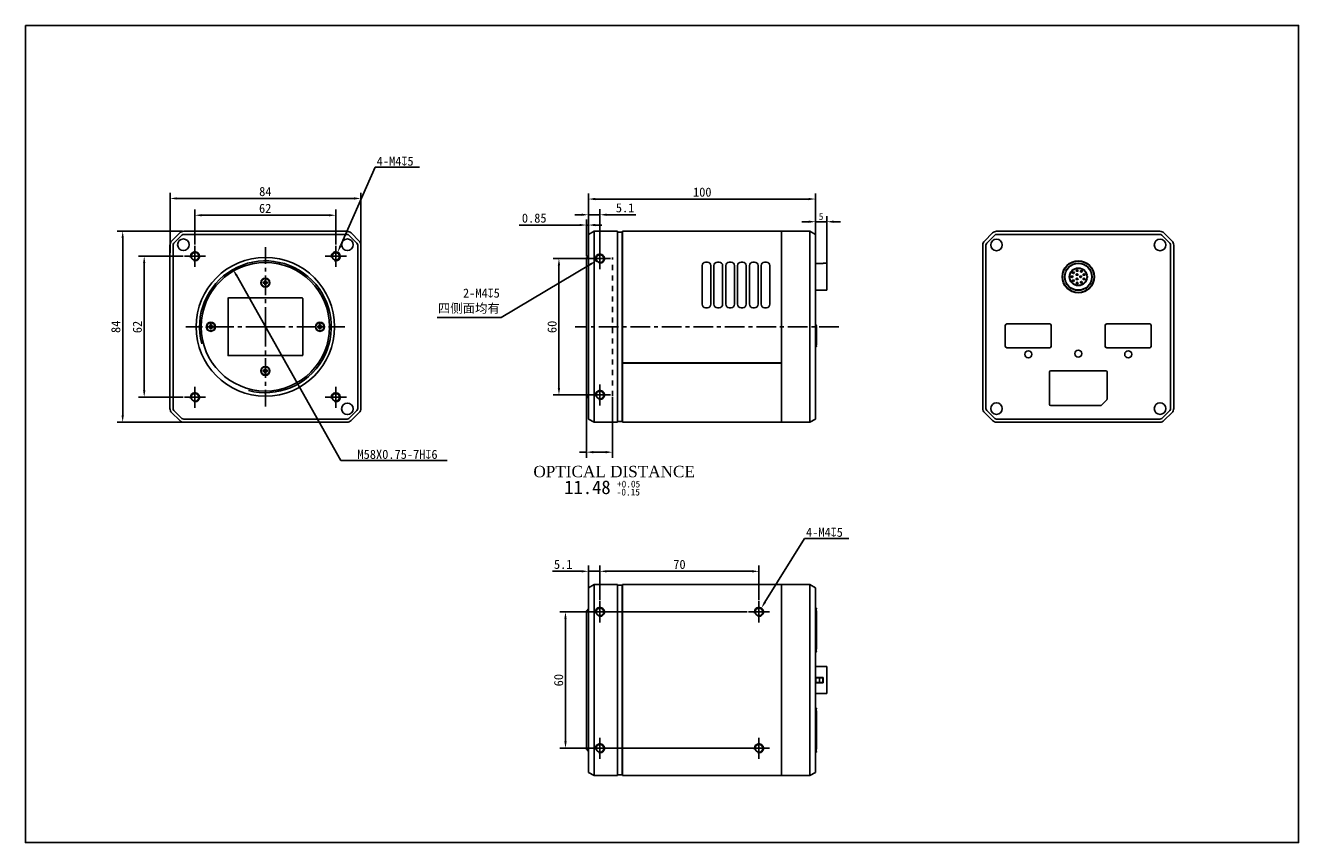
# Model space of a CAD drawing. Header units: millimetres. Extents: x 511 to 1071, y -43 to 317.
import ezdxf

# ---------------------------------------------------------------- set-up
doc = ezdxf.new("R2010")
doc.units = ezdxf.units.MM
doc.header["$LTSCALE"] = 23.1
doc.header["$PDMODE"] = 3
doc.header["$PDSIZE"] = 8
doc.linetypes.add('CENTER', pattern=[0.6, 0.375, -0.075, 0.075, -0.075])
doc.linetypes.add('HIDDEN', pattern=[0.2, 0.1, -0.1])
doc.layers.get('0').update_dxf_attribs({"linetype": 'CONTINUOUS'})
doc.layers.get('Defpoints').update_dxf_attribs({"linetype": 'CONTINUOUS'})
for name, color, linetype in [('00_COMPONENTS', 7, 'CONTINUOUS'), ('03_ALL_AXES', 7, 'CONTINUOUS'), ('51__DRAFT_DIMS', 7, 'CONTINUOUS'), ('_82869', 7, 'CONTINUOUS'), ('HR10A-10R-12PBCONTINUOUS_LINE', 7, 'CONTINUOUS')]:
    doc.layers.add(name, color=color, linetype=linetype)
doc.styles.get("Standard").update_dxf_attribs({"font": 'simfang.ttf'})
doc.dimstyles.new('DIMSTYLE_1', dxfattribs={"dimtxt": 4, "dimasz": 3, "dimexe": 2.5, "dimexo": 0.5, "dimgap": 1, "dimtad": 1, "dimdsep": 46, "dimtxsty": 'STANDARD', "dimblk": '_FILLED', "dimblk1": '_FILLED', "dimblk2": '_FILLED', "dimcen": 0.09, "dimclrt": 3, "dimazin": 2, "dimtp": 0.3, "dimtm": 0.3, "dimtfac": 1, "dimtofl": 0, "dimtmove": 0, "dimatfit": 3, "dimldrblk": '_FILLED', "dimfxl": 1, "dimtolj": 1, "dimarcsym": 0})
doc.dimstyles.new('DIMSTYLE_2', dxfattribs={"dimtxt": 4, "dimasz": 3, "dimexe": 2.5, "dimexo": 0.5, "dimtad": 1, "dimdsep": 46, "dimtxsty": 'STANDARD', "dimblk": '_FILLED', "dimblk1": '_FILLED', "dimblk2": '_FILLED', "dimcen": 0.09, "dimclrt": 3, "dimazin": 2, "dimtp": 0.3, "dimtm": 0.3, "dimtfac": 1, "dimtofl": 0, "dimtmove": 0, "dimatfit": 1, "dimldrblk": '_FILLED', "dimfxl": 1, "dimtolj": 1, "dimarcsym": 0})
doc.dimstyles.new('DIMSTYLE_3', dxfattribs={"dimtxt": 4, "dimasz": 3, "dimexe": 2.5, "dimexo": 0.5, "dimtad": 1, "dimdsep": 46, "dimtxsty": 'STANDARD', "dimblk": '_FILLED', "dimblk1": '_FILLED', "dimblk2": '_FILLED', "dimcen": 0.09, "dimclrt": 3, "dimazin": 2, "dimtp": 0.1, "dimtm": 0.1, "dimtfac": 1, "dimtofl": 0, "dimtmove": 0, "dimatfit": 1, "dimldrblk": '_FILLED', "dimfxl": 1, "dimtolj": 1, "dimarcsym": 0})
doc.dimstyles.new('DIMSTYLE_4', dxfattribs={"dimtxt": 4, "dimasz": 3, "dimexe": 2.5, "dimexo": 0.5, "dimgap": 1, "dimtad": 1, "dimdsep": 46, "dimtxsty": 'STANDARD', "dimblk": '_FILLED', "dimblk1": '_FILLED', "dimblk2": '_FILLED', "dimcen": 0.09, "dimclrt": 3, "dimazin": 2, "dimtp": 0.1, "dimtm": 0.1, "dimtfac": 1, "dimtofl": 0, "dimtmove": 0, "dimatfit": 3, "dimldrblk": '_FILLED', "dimfxl": 1, "dimtolj": 1, "dimarcsym": 0})
doc.dimstyles.new('DIMSTYLE_5', dxfattribs={"dimtxt": 3, "dimasz": 3, "dimexe": 2.5, "dimexo": 0.5, "dimgap": 0.75, "dimtad": 1, "dimdsep": 46, "dimtxsty": 'STANDARD', "dimblk": '_FILLED', "dimblk1": '_FILLED', "dimblk2": '_FILLED', "dimcen": 0.09, "dimclrt": 3, "dimazin": 2, "dimtp": 0.1, "dimtm": 0.1, "dimtfac": 1, "dimtofl": 0, "dimtmove": 0, "dimatfit": 3, "dimldrblk": '_FILLED', "dimfxl": 1, "dimtolj": 1, "dimarcsym": 0})

# ---------------------------------------------------------------- blocks, each defined once
blk = doc.blocks.new('_FILLED')
at = {"color": 0, "linetype": 'ByBlock'}
blk.add_solid([(0, 0), (-1, 0.17), (-1, -0.17)], dxfattribs=at)
blk = doc.blocks.new('*D1')
at = {"layer": '51__DRAFT_DIMS', "color": 0, "lineweight": -2}
for p, q in [((574.64, 216.93), (574.64, 243.34)), ((658.64, 220.84), (658.64, 243.34))]:
    blk.add_line(p, q, dxfattribs=at)
at = {"layer": '51__DRAFT_DIMS', "color": 8, "lineweight": -2}
blk.add_line((655.64, 240.84), (577.64, 240.84), dxfattribs=at)
at = {"layer": 'Defpoints', "color": 0}
for p in [(574.64, 240.84), (658.64, 220.34), (574.64, 216.43)]:
    blk.add_point(p, dxfattribs=at)
at = {"layer": '51__DRAFT_DIMS', "color": 8, "linetype": 'ByBlock', "lineweight": -2, "xscale": 3, "yscale": 3, "zscale": 3, "rotation": 180}
blk.add_blockref('_FILLED', (574.64, 240.84), dxfattribs=at)
at = {"layer": '51__DRAFT_DIMS', "color": 8, "linetype": 'ByBlock', "lineweight": -2, "xscale": 3, "yscale": 3, "zscale": 3}
blk.add_blockref('_FILLED', (658.64, 240.84), dxfattribs=at)
at = {"layer": '51__DRAFT_DIMS', "color": 0, "insert": (616.62, 245.89), "char_height": 4, "attachment_point": 2}
blk.add_mtext('\\A1;84', dxfattribs=at)
blk = doc.blocks.new('*D2')
at = {"layer": '51__DRAFT_DIMS', "color": 0, "lineweight": -2}
for p, q in [((580.17, 226.38), (551.31, 226.38)), ((584.09, 142.38), (551.31, 142.38))]:
    blk.add_line(p, q, dxfattribs=at)
at = {"layer": '51__DRAFT_DIMS', "color": 8, "lineweight": -2}
blk.add_line((553.81, 223.38), (553.81, 145.38), dxfattribs=at)
at = {"layer": 'Defpoints', "color": 0}
for p in [(580.67, 226.38), (553.81, 142.38), (584.59, 142.38)]:
    blk.add_point(p, dxfattribs=at)
at = {"layer": '51__DRAFT_DIMS', "color": 8, "linetype": 'ByBlock', "lineweight": -2, "xscale": 3, "yscale": 3, "zscale": 3}
for p, rotation in [((553.81, 226.38), 90), ((553.81, 142.38), 270)]:
    blk.add_blockref('_FILLED', p, dxfattribs=dict(at, rotation=rotation))
at = {"layer": '51__DRAFT_DIMS', "color": 0, "insert": (548.77, 184.36), "char_height": 4, "attachment_point": 2, "rotation": 90}
blk.add_mtext('\\A1;84', dxfattribs=at)
blk = doc.blocks.new('*D3')
at = {"layer": '51__DRAFT_DIMS', "color": 0, "lineweight": -2}
for p, q in [((585.64, 220.53), (585.64, 235.95)), ((647.64, 220.53), (647.64, 235.95)), ((588.64, 233.45), (644.64, 233.45))]:
    blk.add_line(p, q, dxfattribs=at)
at = {"layer": 'Defpoints', "color": 0}
for p in [(647.64, 233.45), (585.64, 220.03), (647.64, 220.03)]:
    blk.add_point(p, dxfattribs=at)
at = {"layer": '51__DRAFT_DIMS', "color": 0, "linetype": 'ByBlock', "lineweight": -2, "xscale": 3, "yscale": 3, "zscale": 3, "rotation": 180}
blk.add_blockref('_FILLED', (585.64, 233.45), dxfattribs=at)
at = {"layer": '51__DRAFT_DIMS', "color": 0, "linetype": 'ByBlock', "lineweight": -2, "xscale": 3, "yscale": 3, "zscale": 3}
blk.add_blockref('_FILLED', (647.64, 233.45), dxfattribs=at)
at = {"layer": '51__DRAFT_DIMS', "color": 0, "insert": (616.55, 238.5), "char_height": 4, "attachment_point": 2}
blk.add_mtext('\\A1;\\A1;{\\C256;62}', dxfattribs=at)
blk = doc.blocks.new('*D4')
at = {"layer": '51__DRAFT_DIMS', "color": 0, "lineweight": -2}
for p, q in [((580.49, 215.38), (560.78, 215.38)), ((580.49, 153.38), (560.78, 153.38))]:
    blk.add_line(p, q, dxfattribs=at)
at = {"layer": '51__DRAFT_DIMS', "color": 8, "lineweight": -2}
blk.add_line((563.28, 212.38), (563.28, 156.38), dxfattribs=at)
at = {"layer": 'Defpoints', "color": 0}
for p in [(580.99, 215.38), (563.28, 153.38), (580.99, 153.38)]:
    blk.add_point(p, dxfattribs=at)
at = {"layer": '51__DRAFT_DIMS', "color": 8, "linetype": 'ByBlock', "lineweight": -2, "xscale": 3, "yscale": 3, "zscale": 3}
for p, rotation in [((563.28, 215.38), 90), ((563.28, 153.38), 270)]:
    blk.add_blockref('_FILLED', p, dxfattribs=dict(at, rotation=rotation))
at = {"layer": '51__DRAFT_DIMS', "color": 0, "insert": (558.24, 184.29), "char_height": 4, "attachment_point": 2, "rotation": 90}
blk.add_mtext('\\A1;62', dxfattribs=at)
blk = doc.blocks.new('*D5')
at = {"layer": '51__DRAFT_DIMS', "color": 8, "lineweight": -2}
for p in [(603.86, 207.02), (696.73, 125.56)]:
    blk.add_line(p, (649.8, 125.56), dxfattribs=at)
at = {"layer": 'Defpoints', "color": 0}
for p in [(602.39, 209.64), (630.88, 159.11)]:
    blk.add_point(p, dxfattribs=at)
at = {"layer": '51__DRAFT_DIMS', "color": 8, "linetype": 'ByBlock', "lineweight": -2, "xscale": 3, "yscale": 3, "zscale": 3, "rotation": 119.419857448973}
blk.add_blockref('_FILLED', (602.39, 209.64), dxfattribs=at)
at = {"layer": '51__DRAFT_DIMS', "color": 0, "insert": (657.17, 130.27), "char_height": 4, "attachment_point": 1}
blk.add_mtext('\\A1;{M58X0.75-7H{\\fgdt;x}6}', dxfattribs=at)
blk = doc.blocks.new('*D6')
at = {"layer": '51__DRAFT_DIMS', "color": 8, "lineweight": -2}
for p in [(649.66, 219.94), (684.5, 254.54)]:
    blk.add_line(p, (665.02, 254.54), dxfattribs=at)
at = {"layer": '51__DRAFT_DIMS', "color": 0}
for p, q in [((647.55, 215.38), (647.73, 215.38)), ((647.64, 215.29), (647.64, 215.47))]:
    blk.add_line(p, q, dxfattribs=at)
at = {"layer": 'Defpoints', "color": 0}
for p in [(646.82, 213.55), (648.45, 217.2)]:
    blk.add_point(p, dxfattribs=at)
at = {"layer": '51__DRAFT_DIMS', "color": 8, "linetype": 'ByBlock', "lineweight": -2, "xscale": 3, "yscale": 3, "zscale": 3, "rotation": 246.0606219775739}
blk.add_blockref('_FILLED', (648.45, 217.2), dxfattribs=at)
at = {"layer": '51__DRAFT_DIMS', "color": 0, "insert": (665.65, 259.25), "char_height": 4, "attachment_point": 1}
blk.add_mtext('\\A1;{4-M4{\\fgdt;x}5}', dxfattribs=at)
blk = doc.blocks.new('*D7')
at = {"layer": '51__DRAFT_DIMS', "color": 0, "lineweight": -2}
for p, q in [((757.98, 215.38), (757.98, 231.64)), ((758.83, 220.84), (758.83, 231.64))]:
    blk.add_line(p, q, dxfattribs=at)
at = {"layer": '51__DRAFT_DIMS', "color": 8, "lineweight": -2}
for p, q in [((754.98, 229.14), (728.37, 229.14)), ((761.83, 229.14), (764.83, 229.14))]:
    blk.add_line(p, q, dxfattribs=at)
at = {"layer": 'Defpoints', "color": 0}
for p in [(758.83, 229.14), (758.83, 220.34), (757.98, 214.88)]:
    blk.add_point(p, dxfattribs=at)
at = {"layer": '51__DRAFT_DIMS', "color": 8, "linetype": 'ByBlock', "lineweight": -2, "xscale": 3, "yscale": 3, "zscale": 3}
blk.add_blockref('_FILLED', (757.98, 229.14), dxfattribs=at)
at = {"layer": '51__DRAFT_DIMS', "color": 8, "linetype": 'ByBlock', "lineweight": -2, "xscale": 3, "yscale": 3, "zscale": 3, "rotation": 180}
blk.add_blockref('_FILLED', (758.83, 229.14), dxfattribs=at)
at = {"layer": '51__DRAFT_DIMS', "color": 0, "insert": (740.43, 234.2), "char_height": 4, "attachment_point": 3}
blk.add_mtext('\\A1;0.85', dxfattribs=at)
blk = doc.blocks.new('*D8')
at = {"layer": '51__DRAFT_DIMS', "color": 0, "lineweight": -2}
for p, q in [((758.83, 218.03), (758.83, 236.16)), ((763.93, 214.88), (763.93, 236.16))]:
    blk.add_line(p, q, dxfattribs=at)
at = {"layer": '51__DRAFT_DIMS', "color": 8, "lineweight": -2}
for p, q in [((755.83, 233.66), (752.83, 233.66)), ((766.93, 233.66), (779.77, 233.66))]:
    blk.add_line(p, q, dxfattribs=at)
at = {"layer": 'Defpoints', "color": 0}
for p in [(763.93, 233.66), (758.83, 217.53), (763.93, 214.38)]:
    blk.add_point(p, dxfattribs=at)
at = {"layer": '51__DRAFT_DIMS', "color": 8, "linetype": 'ByBlock', "lineweight": -2, "xscale": 3, "yscale": 3, "zscale": 3}
blk.add_blockref('_FILLED', (758.83, 233.66), dxfattribs=at)
at = {"layer": '51__DRAFT_DIMS', "color": 8, "linetype": 'ByBlock', "lineweight": -2, "xscale": 3, "yscale": 3, "zscale": 3, "rotation": 180}
blk.add_blockref('_FILLED', (763.93, 233.66), dxfattribs=at)
at = {"layer": '51__DRAFT_DIMS', "color": 0, "insert": (770.93, 238.73), "char_height": 4, "attachment_point": 1}
blk.add_mtext('\\A1;5.1', dxfattribs=at)
blk = doc.blocks.new('*D9')
at = {"layer": '51__DRAFT_DIMS', "color": 0, "lineweight": -2}
for p, q in [((763.43, 214.38), (743.38, 214.38)), ((763.43, 154.38), (743.38, 154.38))]:
    blk.add_line(p, q, dxfattribs=at)
at = {"layer": '51__DRAFT_DIMS', "color": 8, "lineweight": -2}
blk.add_line((745.88, 211.38), (745.88, 157.38), dxfattribs=at)
at = {"layer": 'Defpoints', "color": 0}
for p in [(763.93, 214.38), (745.88, 154.38), (763.93, 154.38)]:
    blk.add_point(p, dxfattribs=at)
at = {"layer": '51__DRAFT_DIMS', "color": 8, "linetype": 'ByBlock', "lineweight": -2, "xscale": 3, "yscale": 3, "zscale": 3}
for p, rotation in [((745.88, 214.38), 90), ((745.88, 154.38), 270)]:
    blk.add_blockref('_FILLED', p, dxfattribs=dict(at, rotation=rotation))
at = {"layer": '51__DRAFT_DIMS', "color": 0, "insert": (740.83, 184.33), "char_height": 4, "attachment_point": 2, "rotation": 90}
blk.add_mtext('\\A1;60', dxfattribs=at)
blk = doc.blocks.new('*D10')
at = {"layer": '51__DRAFT_DIMS', "color": 0}
for p, q in [((763.84, 214.38), (764.02, 214.38)), ((763.93, 214.29), (763.93, 214.47))]:
    blk.add_line(p, q, dxfattribs=at)
at = {"layer": '51__DRAFT_DIMS', "color": 8, "lineweight": -2}
for p in [(759.64, 211.81), (692.27, 188.42)]:
    blk.add_line(p, (720.48, 188.42), dxfattribs=at)
at = {"layer": 'Defpoints', "color": 0}
for p in [(762.21, 213.35), (765.65, 215.4)]:
    blk.add_point(p, dxfattribs=at)
at = {"layer": '51__DRAFT_DIMS', "color": 8, "linetype": 'ByBlock', "lineweight": -2, "xscale": 3, "yscale": 3, "zscale": 3, "rotation": 30.85071544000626}
blk.add_blockref('_FILLED', (762.21, 213.35), dxfattribs=at)
at = {"layer": '51__DRAFT_DIMS', "color": 0, "insert": (719.86, 201.2), "char_height": 4, "attachment_point": 3}
blk.add_mtext('\\A1;{2-M4{\\fgdt;x}5\\P四侧面均有}', dxfattribs=at)
blk = doc.blocks.new('*D11')
at = {"layer": '51__DRAFT_DIMS', "color": 0, "lineweight": -2}
for p, q in [((758.83, 223.53), (758.83, 243.08)), ((858.83, 223.43), (858.83, 243.08))]:
    blk.add_line(p, q, dxfattribs=at)
at = {"layer": '51__DRAFT_DIMS', "color": 8, "lineweight": -2}
blk.add_line((761.83, 240.58), (855.83, 240.58), dxfattribs=at)
at = {"layer": 'Defpoints', "color": 0}
for p in [(858.83, 240.58), (758.83, 223.03), (858.83, 222.93)]:
    blk.add_point(p, dxfattribs=at)
at = {"layer": '51__DRAFT_DIMS', "color": 8, "linetype": 'ByBlock', "lineweight": -2, "xscale": 3, "yscale": 3, "zscale": 3, "rotation": 180}
blk.add_blockref('_FILLED', (758.83, 240.58), dxfattribs=at)
at = {"layer": '51__DRAFT_DIMS', "color": 8, "linetype": 'ByBlock', "lineweight": -2, "xscale": 3, "yscale": 3, "zscale": 3}
blk.add_blockref('_FILLED', (858.83, 240.58), dxfattribs=at)
at = {"layer": '51__DRAFT_DIMS', "color": 0, "insert": (808.98, 245.63), "char_height": 4, "attachment_point": 2}
blk.add_mtext('\\A1;100', dxfattribs=at)
blk = doc.blocks.new('*D12')
at = {"layer": '51__DRAFT_DIMS', "color": 8, "lineweight": -2}
for p, q in [((855.83, 230.6), (852.83, 230.6)), ((866.83, 230.6), (869.83, 230.6))]:
    blk.add_line(p, q, dxfattribs=at)
at = {"layer": '51__DRAFT_DIMS', "color": 0, "lineweight": -2}
for p, q in [((858.83, 220.84), (858.83, 233.1)), ((863.83, 206.88), (863.83, 233.1))]:
    blk.add_line(p, q, dxfattribs=at)
at = {"layer": 'Defpoints', "color": 0}
for p in [(863.83, 230.6), (858.83, 220.34), (863.83, 206.38)]:
    blk.add_point(p, dxfattribs=at)
at = {"layer": '51__DRAFT_DIMS', "color": 8, "linetype": 'ByBlock', "lineweight": -2, "xscale": 3, "yscale": 3, "zscale": 3}
blk.add_blockref('_FILLED', (858.83, 230.6), dxfattribs=at)
at = {"layer": '51__DRAFT_DIMS', "color": 8, "linetype": 'ByBlock', "lineweight": -2, "xscale": 3, "yscale": 3, "zscale": 3, "rotation": 180}
blk.add_blockref('_FILLED', (863.83, 230.6), dxfattribs=at)
at = {"layer": '51__DRAFT_DIMS', "color": 0, "insert": (861.3, 234.39), "char_height": 3, "attachment_point": 2}
blk.add_mtext('\\A1;5', dxfattribs=at)
blk = doc.blocks.new('*D13')
at = {"layer": '51__DRAFT_DIMS', "color": 0, "lineweight": -2}
for p, q in [((758.83, 67.85), (758.83, 79.3)), ((763.93, 64.1), (763.93, 79.3))]:
    blk.add_line(p, q, dxfattribs=at)
at = {"layer": '51__DRAFT_DIMS', "color": 8, "lineweight": -2}
for p, q in [((755.83, 76.8), (742.99, 76.8)), ((766.93, 76.8), (769.93, 76.8))]:
    blk.add_line(p, q, dxfattribs=at)
at = {"layer": 'Defpoints', "color": 0}
for p in [(758.83, 76.8), (758.83, 67.35), (763.93, 63.6)]:
    blk.add_point(p, dxfattribs=at)
at = {"layer": '51__DRAFT_DIMS', "color": 8, "linetype": 'ByBlock', "lineweight": -2, "xscale": 3, "yscale": 3, "zscale": 3}
blk.add_blockref('_FILLED', (758.83, 76.8), dxfattribs=at)
at = {"layer": '51__DRAFT_DIMS', "color": 8, "linetype": 'ByBlock', "lineweight": -2, "xscale": 3, "yscale": 3, "zscale": 3, "rotation": 180}
blk.add_blockref('_FILLED', (763.93, 76.8), dxfattribs=at)
at = {"layer": '51__DRAFT_DIMS', "color": 0, "insert": (751.83, 81.87), "char_height": 4, "attachment_point": 3}
blk.add_mtext('\\A1;5.1', dxfattribs=at)
blk = doc.blocks.new('*D14')
at = {"layer": '51__DRAFT_DIMS', "color": 8, "lineweight": -2}
for p, q in [((828.78, 58.95), (746.26, 58.95)), ((748.76, 55.95), (748.76, 1.95)), ((833.43, -1.05), (746.26, -1.05))]:
    blk.add_line(p, q, dxfattribs=at)
at = {"layer": 'Defpoints', "color": 0}
for p in [(829.28, 58.95), (748.76, -1.05), (833.93, -1.05)]:
    blk.add_point(p, dxfattribs=at)
at = {"layer": '51__DRAFT_DIMS', "color": 8, "linetype": 'ByBlock', "lineweight": -2, "xscale": 3, "yscale": 3, "zscale": 3}
for p, rotation in [((748.76, 58.95), 90), ((748.76, -1.05), 270)]:
    blk.add_blockref('_FILLED', p, dxfattribs=dict(at, rotation=rotation))
at = {"layer": '51__DRAFT_DIMS', "color": 0, "insert": (743.71, 28.91), "char_height": 4, "attachment_point": 2, "rotation": 90}
blk.add_mtext('\\A1;60', dxfattribs=at)
blk = doc.blocks.new('*D15')
at = {"layer": '51__DRAFT_DIMS', "color": 0, "lineweight": -2}
for p, q in [((763.93, 64.1), (763.93, 79.3)), ((833.93, 64.1), (833.93, 79.3))]:
    blk.add_line(p, q, dxfattribs=at)
at = {"layer": '51__DRAFT_DIMS', "color": 8, "lineweight": -2}
blk.add_line((766.93, 76.8), (830.93, 76.8), dxfattribs=at)
at = {"layer": 'Defpoints', "color": 0}
for p in [(833.93, 76.8), (763.93, 63.6), (833.93, 63.6)]:
    blk.add_point(p, dxfattribs=at)
at = {"layer": '51__DRAFT_DIMS', "color": 8, "linetype": 'ByBlock', "lineweight": -2, "xscale": 3, "yscale": 3, "zscale": 3, "rotation": 180}
blk.add_blockref('_FILLED', (763.93, 76.8), dxfattribs=at)
at = {"layer": '51__DRAFT_DIMS', "color": 8, "linetype": 'ByBlock', "lineweight": -2, "xscale": 3, "yscale": 3, "zscale": 3}
blk.add_blockref('_FILLED', (833.93, 76.8), dxfattribs=at)
at = {"layer": '51__DRAFT_DIMS', "color": 0, "insert": (798.93, 81.85), "char_height": 4, "attachment_point": 2}
blk.add_mtext('\\A1;70', dxfattribs=at)
blk = doc.blocks.new('*D16')
at = {"layer": '51__DRAFT_DIMS', "color": 8, "lineweight": -2}
for p in [(836.57, 63.2), (873.5, 91.27)]:
    blk.add_line(p, (854.03, 91.27), dxfattribs=at)
at = {"layer": '51__DRAFT_DIMS', "color": 0}
for p, q in [((833.84, 58.95), (834.02, 58.95)), ((833.93, 58.86), (833.93, 59.04))]:
    blk.add_line(p, q, dxfattribs=at)
at = {"layer": 'Defpoints', "color": 0}
for p in [(832.87, 57.25), (834.99, 60.65)]:
    blk.add_point(p, dxfattribs=at)
at = {"layer": '51__DRAFT_DIMS', "color": 8, "linetype": 'ByBlock', "lineweight": -2, "xscale": 3, "yscale": 3, "zscale": 3, "rotation": 238.131847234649}
blk.add_blockref('_FILLED', (834.99, 60.65), dxfattribs=at)
at = {"layer": '51__DRAFT_DIMS', "color": 0, "insert": (854.65, 95.98), "char_height": 4, "attachment_point": 1}
blk.add_mtext('\\A1;{4-M4{\\fgdt;x}5}', dxfattribs=at)

msp = doc.modelspace()

# ---------------------------------------------------------------- linework, layer by layer
at = {"color": 8}
for p, q in [((758.83, 233.657), (763.93, 233.657)), ((858.83, 230.604), (863.83, 230.604)), ((757.98, 229.136), (758.83, 229.136)), ((757.98, 156.225), (757.98, 126.714)), ((769.46, 153.375), (769.46, 126.714)), ((757.98, 129.214), (754.98, 129.214)), ((766.46, 129.214), (760.98, 129.214)), ((758.83, 76.803), (763.93, 76.803))]:
    msp.add_line(p, q, dxfattribs=at)
msp.add_lwpolyline([(511.004, 316.934), (1071.496, 316.934), (1071.496, -42.512), (511.004, -42.512)], close=True)
at = {"layer": '00_COMPONENTS', "color": 7}
for p, q in [((578.903, 225.643), (575.368, 222.107)), ((579.858, 224.688), (576.322, 221.153)), ((652.6, 226.375), (580.671, 226.375)), ((652.6, 225.025), (580.671, 225.025)), ((656.948, 221.153), (653.413, 224.688)), ((657.903, 222.107), (654.368, 225.643)), ((758.83, 225.025), (761.33, 226.375)), ((758.83, 143.725), (758.83, 225.025)), ((761.33, 142.375), (761.33, 226.375)), ((761.33, 226.375), (771.63, 226.375)), ((771.63, 226.375), (771.63, 142.375)), ((773.73, 226.075), (771.63, 226.075)), ((773.73, 142.675), (773.73, 226.075)), ((773.83, 168.525), (773.83, 226.375)), ((773.83, 226.375), (843.83, 226.375)), ((843.83, 226.375), (843.83, 168.525)), ((843.93, 142.375), (843.93, 226.375)), ((843.93, 226.375), (856.33, 226.375)), ((856.33, 226.375), (856.33, 142.375)), ((858.83, 225.025), (856.33, 226.375)), ((858.83, 225.025), (858.83, 143.725)), ((936.788, 225.643), (933.253, 222.107)), ((937.743, 224.688), (934.207, 221.153)), ((1010.485, 226.375), (938.556, 226.375)), ((1010.485, 225.025), (938.556, 225.025)), ((1014.834, 221.153), (1011.298, 224.688)), ((1015.788, 222.107), (1012.253, 225.643)), ((574.635, 220.34), (574.635, 148.411)), ((575.985, 220.34), (575.985, 148.411)), ((657.285, 148.411), (657.285, 220.34)), ((658.635, 148.411), (658.635, 220.34)), ((773.83, 223.975), (773.73, 223.975)), ((843.93, 222.425), (843.83, 222.425)), ((932.521, 220.34), (932.521, 148.411)), ((933.871, 220.34), (933.871, 148.411)), ((1015.171, 148.411), (1015.171, 220.34)), ((1016.521, 148.411), (1016.521, 220.34)), ((757.98, 153.875), (757.98, 214.875)), ((808.94, 194.275), (808.94, 211.275)), ((810.44, 212.775), (811.24, 212.775)), ((812.74, 211.275), (812.74, 194.275)), ((814.138, 194.275), (814.138, 211.275)), ((815.638, 212.775), (816.438, 212.775)), ((817.938, 211.275), (817.938, 194.275)), ((819.336, 194.275), (819.336, 211.275)), ((820.836, 212.775), (821.636, 212.775)), ((823.136, 211.275), (823.136, 194.275)), ((824.534, 194.275), (824.534, 211.275)), ((826.034, 212.775), (826.834, 212.775)), ((828.334, 211.275), (828.334, 194.275)), ((829.732, 194.275), (829.732, 211.275)), ((831.232, 212.775), (832.032, 212.775)), ((833.532, 211.275), (833.532, 194.275)), ((834.93, 194.275), (834.93, 211.275)), ((836.43, 212.775), (837.23, 212.775)), ((838.73, 211.275), (838.73, 194.275)), ((859.03, 212.325), (858.83, 212.325)), ((859.03, 212.325), (859.03, 212.213)), ((862.23, 212.213), (859.03, 212.213)), ((863.83, 212.325), (862.23, 212.325)), ((862.23, 212.213), (862.23, 212.325)), ((863.83, 212.325), (863.83, 200.425)), ((615.685, 204.025), (615.685, 203.525)), ((615.685, 204.025), (616.085, 204.025)), ((615.685, 203.525), (616.085, 203.525)), ((616.297, 203.437), (616.973, 204.113)), ((616.297, 204.113), (616.973, 203.437)), ((616.385, 204.325), (616.385, 204.725)), ((616.385, 204.725), (616.885, 204.725)), ((616.385, 204.025), (616.385, 203.525)), ((616.385, 204.025), (616.885, 204.025)), ((616.385, 203.775), (616.885, 203.775)), ((616.385, 203.525), (616.885, 203.525)), ((616.385, 202.825), (616.385, 203.225)), ((616.385, 202.825), (616.885, 202.825)), ((616.635, 203.525), (616.635, 204.025)), ((616.885, 204.325), (616.885, 204.725)), ((616.885, 204.025), (616.885, 203.525)), ((616.885, 202.825), (616.885, 203.225)), ((617.185, 204.025), (617.585, 204.025)), ((617.185, 203.525), (617.585, 203.525)), ((617.585, 204.025), (617.585, 203.525)), ((833.532, 206.025), (833.517, 206.025)), ((838.73, 206.025), (838.715, 206.025)), ((600.185, 171.878), (600.185, 196.878)), ((600.385, 197.078), (632.885, 197.078)), ((633.085, 196.878), (633.085, 171.878)), ((859.03, 200.425), (858.83, 200.425)), ((859.03, 200.537), (862.23, 200.537)), ((859.03, 200.537), (859.03, 200.425)), ((862.23, 200.425), (862.23, 200.537)), ((863.83, 200.425), (862.23, 200.425)), ((811.24, 192.775), (810.44, 192.775)), ((816.438, 192.775), (815.638, 192.775)), ((821.636, 192.775), (820.836, 192.775)), ((826.834, 192.775), (826.034, 192.775)), ((832.032, 192.775), (831.232, 192.775)), ((837.23, 192.775), (836.43, 192.775)), ((592.385, 184.925), (592.385, 185.325)), ((592.385, 185.325), (592.885, 185.325)), ((592.885, 184.925), (592.885, 185.325)), ((640.385, 185.325), (640.885, 185.325)), ((640.385, 184.925), (640.385, 185.325)), ((640.885, 184.925), (640.885, 185.325)), ((942.386, 175.815), (942.386, 184.985)), ((943.036, 185.635), (962.006, 185.635)), ((962.656, 184.985), (962.656, 175.815)), ((986.386, 175.815), (986.386, 184.985)), ((987.036, 185.635), (1006.006, 185.635)), ((1006.656, 184.985), (1006.656, 175.815)), ((591.685, 184.625), (591.685, 184.125)), ((591.685, 184.625), (592.085, 184.625)), ((591.685, 184.125), (592.085, 184.125)), ((592.297, 184.037), (592.973, 184.713)), ((592.297, 184.713), (592.973, 184.037)), ((592.385, 184.625), (592.385, 184.125)), ((592.385, 184.625), (592.885, 184.625)), ((592.385, 184.375), (592.885, 184.375)), ((592.385, 184.125), (592.885, 184.125)), ((592.385, 183.425), (592.385, 183.825)), ((592.385, 183.425), (592.885, 183.425)), ((592.635, 184.125), (592.635, 184.625)), ((592.885, 184.625), (592.885, 184.125)), ((592.885, 183.425), (592.885, 183.825)), ((593.185, 184.625), (593.585, 184.625)), ((593.185, 184.125), (593.585, 184.125)), ((593.585, 184.625), (593.585, 184.125)), ((639.685, 184.625), (640.085, 184.625)), ((639.685, 184.625), (639.685, 184.125)), ((639.685, 184.125), (640.085, 184.125)), ((640.297, 184.037), (640.973, 184.713)), ((640.297, 184.713), (640.973, 184.037)), ((640.385, 184.625), (640.885, 184.625)), ((640.385, 184.625), (640.385, 184.125)), ((640.385, 184.375), (640.885, 184.375)), ((640.385, 184.125), (640.885, 184.125)), ((640.385, 183.425), (640.385, 183.825)), ((640.385, 183.425), (640.885, 183.425)), ((640.635, 184.125), (640.635, 184.625)), ((640.885, 184.625), (640.885, 184.125)), ((640.885, 183.425), (640.885, 183.825)), ((641.185, 184.625), (641.585, 184.625)), ((641.185, 184.125), (641.585, 184.125)), ((641.585, 184.625), (641.585, 184.125)), ((962.006, 175.165), (943.036, 175.165)), ((1006.006, 175.165), (987.036, 175.165)), ((632.885, 171.678), (600.385, 171.678)), ((843.83, 168.525), (773.83, 168.525)), ((773.83, 142.375), (773.83, 168.375)), ((843.83, 168.375), (773.83, 168.375)), ((775.73, 168.525), (775.73, 168.375)), ((775.83, 168.375), (775.83, 168.525)), ((842.33, 168.525), (842.33, 168.375)), ((842.43, 168.525), (842.43, 168.375)), ((843.83, 168.375), (843.83, 142.375)), ((615.685, 165.225), (616.085, 165.225)), ((615.685, 165.225), (615.685, 164.725)), ((615.685, 164.725), (616.085, 164.725)), ((616.297, 165.313), (616.973, 164.637)), ((616.297, 164.637), (616.973, 165.313)), ((616.385, 165.925), (616.885, 165.925)), ((616.385, 165.525), (616.385, 165.925)), ((616.385, 165.225), (616.885, 165.225)), ((616.385, 165.225), (616.385, 164.725)), ((616.385, 164.975), (616.885, 164.975)), ((616.385, 164.725), (616.885, 164.725)), ((616.385, 164.025), (616.385, 164.425)), ((616.385, 164.025), (616.885, 164.025)), ((616.635, 164.725), (616.635, 165.225)), ((616.885, 165.525), (616.885, 165.925)), ((616.885, 165.225), (616.885, 164.725)), ((616.885, 164.025), (616.885, 164.425)), ((617.185, 165.225), (617.585, 165.225)), ((617.185, 164.725), (617.585, 164.725)), ((617.585, 165.225), (617.585, 164.725)), ((961.871, 164.52), (961.871, 150.22)), ((986.671, 165.02), (962.371, 165.02)), ((987.171, 152.527), (987.171, 164.52)), ((987.024, 152.174), (984.717, 149.867)), ((575.368, 146.643), (578.903, 143.107)), ((576.322, 147.597), (579.858, 144.062)), ((653.413, 144.062), (656.948, 147.597)), ((654.368, 143.107), (657.903, 146.643)), ((933.253, 146.643), (936.788, 143.107)), ((934.207, 147.597), (937.743, 144.062)), ((962.371, 149.72), (984.363, 149.72)), ((1011.298, 144.062), (1014.834, 147.597)), ((1012.253, 143.107), (1015.788, 146.643)), ((580.671, 143.725), (652.6, 143.725)), ((580.671, 142.375), (652.6, 142.375)), ((758.83, 143.725), (761.33, 142.375)), ((761.33, 142.375), (771.63, 142.375)), ((773.73, 142.675), (771.63, 142.675)), ((773.83, 144.775), (773.73, 144.775)), ((843.83, 142.375), (773.83, 142.375)), ((843.83, 144.775), (843.93, 144.775)), ((856.33, 142.375), (843.93, 142.375)), ((858.83, 143.725), (856.33, 142.375)), ((938.556, 143.725), (1010.485, 143.725)), ((938.556, 142.375), (1010.485, 142.375)), ((758.83, 69.599), (761.33, 70.949)), ((758.83, -11.701), (758.83, 69.599)), ((761.33, -13.051), (761.33, 70.949)), ((761.33, 70.949), (771.63, 70.949)), ((771.63, 70.949), (771.63, -13.051)), ((773.73, 70.649), (771.63, 70.649)), ((773.73, -12.751), (773.73, 70.649)), ((773.83, 68.549), (773.73, 68.549)), ((773.83, -13.051), (773.83, 70.949)), ((773.83, 70.949), (843.83, 70.949)), ((843.83, 70.949), (843.83, -13.051)), ((843.83, 68.849), (843.93, 68.849)), ((843.93, -13.051), (843.93, 70.949)), ((843.93, 70.949), (856.33, 70.949)), ((856.33, 70.949), (856.33, -13.051)), ((858.83, 69.599), (856.33, 70.949)), ((858.83, 69.599), (858.83, -11.701)), ((757.98, -1.551), (757.98, 59.449)), ((858.83, 34.899), (863.83, 34.899)), ((863.83, 34.898), (863.83, 23)), ((859.03, 30.099), (862.23, 30.099)), ((859.03, 30.099), (859.03, 27.799)), ((859.23, 30.099), (859.23, 29.949)), ((859.23, 29.949), (862.054, 29.949)), ((862.055, 29.949), (862.055, 27.949)), ((862.055, 29.799), (862.23, 29.799)), ((862.055, 29.729), (862.23, 29.729)), ((862.055, 29.129), (862.23, 29.129)), ((862.055, 28.149), (862.23, 28.149)), ((862.23, 27.799), (862.23, 30.099)), ((858.83, 22.999), (863.83, 22.999)), ((862.23, 27.799), (859.03, 27.799)), ((859.23, 27.949), (862.054, 27.949)), ((859.23, 27.949), (859.23, 27.799)), ((859.23, 27.869), (862.23, 27.869)), ((773.83, -10.651), (773.73, -10.651)), ((843.83, -10.951), (843.93, -10.951)), ((758.83, -11.701), (761.33, -13.051)), ((761.33, -13.051), (771.63, -13.051)), ((773.73, -12.751), (771.63, -12.751)), ((843.83, -13.051), (773.83, -13.051)), ((856.33, -13.051), (843.93, -13.051)), ((858.83, -11.701), (856.33, -13.051))]:
    msp.add_line(p, q, dxfattribs=at)
at = {"layer": '00_COMPONENTS', "color": 4}
for p, q in [((773.83, 223.096), (773.73, 223.096)), ((773.83, 221.118), (773.73, 221.118)), ((773.83, 218.997), (773.73, 218.997)), ((843.83, 221.825), (843.93, 221.825)), ((843.83, 220.253), (843.93, 220.253)), ((843.83, 218.132), (843.93, 218.132)), ((773.83, 149.753), (773.73, 149.753)), ((773.83, 147.632), (773.73, 147.632)), ((843.83, 149.912), (843.93, 149.912)), ((843.83, 147.79), (843.93, 147.79)), ((773.83, 145.654), (773.73, 145.654)), ((843.83, 145.654), (843.93, 145.654)), ((773.83, 67.67), (773.73, 67.67)), ((843.83, 67.97), (843.93, 67.97)), ((773.83, 65.692), (773.73, 65.692)), ((773.83, 63.571), (773.73, 63.571)), ((843.83, 65.834), (843.93, 65.834)), ((843.83, 63.712), (843.93, 63.712)), ((773.73, 37.863), (773.83, 37.863)), ((773.73, 36.54), (773.83, 36.54)), ((773.83, 35.217), (773.73, 35.217)), ((773.83, 22.681), (773.73, 22.681)), ((773.83, 21.358), (773.73, 21.358)), ((773.83, 20.035), (773.73, 20.035)), ((773.83, -5.673), (773.73, -5.673)), ((773.83, -7.794), (773.73, -7.794)), ((773.83, -9.772), (773.73, -9.772)), ((843.83, -5.814), (843.93, -5.814)), ((843.83, -7.936), (843.93, -7.936)), ((843.83, -10.072), (843.93, -10.072))]:
    msp.add_line(p, q, dxfattribs=at)
at = {"layer": '00_COMPONENTS', "color": 7, "linetype": 'HIDDEN'}
msp.add_line((769.46, 153.875), (769.46, 214.875), dxfattribs=at)
at = {"layer": '00_COMPONENTS', "color": 7}
for centre, radius in [((580.535, 220.475), 2.55), ((652.735, 220.475), 2.55), ((938.521, 220.375), 2.55), ((1010.521, 220.375), 2.55), ((585.635, 215.375), 1.65), ((616.635, 184.375), 30.5), ((647.635, 215.375), 1.65), ((763.93, 214.375), 1.65), ((616.635, 184.375), 28.25), ((616.635, 203.775), 2), ((616.635, 203.775), 1.8), ((592.635, 184.375), 2), ((592.635, 184.375), 1.8), ((640.635, 184.375), 2), ((640.635, 184.375), 1.8), ((952.521, 172.265), 1.55), ((974.521, 172.565), 1.55), ((996.521, 172.265), 1.55), ((616.635, 164.975), 2), ((616.635, 164.975), 1.8), ((585.635, 153.375), 1.65), ((647.635, 153.375), 1.65), ((763.93, 154.375), 1.65), ((652.735, 148.275), 2.55), ((938.521, 148.375), 2.55), ((1010.521, 148.375), 2.55), ((763.93, 58.949), 1.65), ((833.93, 58.949), 1.65), ((763.93, -1.051), 1.65), ((833.93, -1.051), 1.65)]:
    msp.add_circle(centre, radius, dxfattribs=at)
for centre, radius, start, end in [((580.671, 223.875), 2.5, 90, 135), ((580.671, 223.875), 1.15, 90, 135), ((652.6, 223.875), 2.5, 45, 90), ((652.6, 223.875), 1.15, 45, 90), ((938.556, 223.875), 2.5, 90, 135), ((938.556, 223.875), 1.15, 90, 135), ((1010.485, 223.875), 2.5, 45, 90), ((1010.485, 223.875), 1.15, 45, 90), ((577.135, 220.34), 2.5, 135, 180), ((577.135, 220.34), 1.15, 135, 180), ((656.135, 220.34), 1.15, 0, 45), ((656.135, 220.34), 2.5, 0, 45), ((935.021, 220.34), 2.5, 135, 180), ((935.021, 220.34), 1.15, 135, 180), ((1014.021, 220.34), 1.15, 0, 45), ((1014.021, 220.34), 2.5, 0, 45), ((757.83, 215.864), 1, 278.62693, 360), ((810.44, 211.275), 1.5, 90, 180), ((811.24, 211.275), 1.5, 0, 90), ((815.638, 211.275), 1.5, 90, 180), ((816.438, 211.275), 1.5, 0, 90), ((820.836, 211.275), 1.5, 90, 180), ((821.636, 211.275), 1.5, 0, 90), ((826.034, 211.275), 1.5, 90, 180), ((826.834, 211.275), 1.5, 0, 90), ((831.232, 211.275), 1.5, 90, 180), ((832.032, 211.275), 1.5, 0, 90), ((836.43, 211.275), 1.5, 90, 180), ((837.23, 211.275), 1.5, 0, 90), ((616.085, 204.325), 0.3, 270, 360), ((616.085, 203.225), 0.3, 0, 90), ((617.185, 204.325), 0.3, 180, 270), ((617.185, 203.225), 0.3, 90, 180), ((595.5, 199.711), 2.2, 128.98065, 158.80299), ((600.385, 196.878), 0.2, 90, 180), ((632.885, 196.878), 0.2, 0, 90), ((637.771, 199.711), 2.2, 21.19715, 51.01932), ((810.44, 194.275), 1.5, 180, 270), ((811.24, 194.275), 1.5, 270, 360), ((815.638, 194.275), 1.5, 180, 270), ((816.438, 194.275), 1.5, 270, 360), ((820.836, 194.275), 1.5, 180, 270), ((821.636, 194.275), 1.5, 270, 360), ((826.034, 194.275), 1.5, 180, 270), ((826.834, 194.275), 1.5, 270, 360), ((831.232, 194.275), 1.5, 180, 270), ((832.032, 194.275), 1.5, 270, 360), ((836.43, 194.275), 1.5, 180, 270), ((837.23, 194.275), 1.5, 270, 360), ((943.036, 184.985), 0.65, 90, 180), ((962.006, 184.985), 0.65, 0, 90), ((987.036, 184.985), 0.65, 90, 180), ((1006.006, 184.985), 0.65, 0, 90), ((592.085, 184.925), 0.3, 270, 360), ((592.085, 183.825), 0.3, 0, 90), ((593.185, 184.925), 0.3, 180, 270), ((593.185, 183.825), 0.3, 90, 180), ((640.085, 184.925), 0.3, 270, 360), ((640.085, 183.825), 0.3, 0, 90), ((641.185, 184.925), 0.3, 180, 270), ((641.185, 183.825), 0.3, 90, 180), ((943.036, 175.815), 0.65, 180, 270), ((962.006, 175.815), 0.65, 270, 360), ((987.036, 175.815), 0.65, 180, 270), ((1006.006, 175.815), 0.65, 270, 360), ((595.5, 169.039), 2.2, 201.19715, 231.01932), ((600.385, 171.878), 0.2, 180, 270), ((632.885, 171.878), 0.2, 270, 360), ((637.771, 169.039), 2.2, 308.98065, 338.80299), ((616.085, 165.525), 0.3, 270, 360), ((616.085, 164.425), 0.3, 0, 90), ((617.185, 165.525), 0.3, 180, 270), ((617.185, 164.425), 0.3, 90, 180), ((962.371, 164.52), 0.5, 90, 180), ((986.671, 164.52), 0.5, 0, 90), ((757.83, 152.886), 1, 0, 81.37307), ((986.671, 152.527), 0.5, 315, 360), ((577.135, 148.411), 2.5, 180, 225), ((577.135, 148.411), 1.15, 180, 225), ((656.135, 148.411), 1.15, 315, 360), ((656.135, 148.411), 2.5, 315, 360), ((935.021, 148.411), 2.5, 180, 225), ((935.021, 148.411), 1.15, 180, 225), ((962.371, 150.22), 0.5, 180, 270), ((984.363, 150.22), 0.5, 270, 315), ((1014.021, 148.411), 1.15, 315, 360), ((1014.021, 148.411), 2.5, 315, 360), ((580.671, 144.875), 2.5, 225, 270), ((580.671, 144.875), 1.15, 225, 270), ((652.6, 144.875), 1.15, 270, 315), ((652.6, 144.875), 2.5, 270, 315), ((938.556, 144.875), 2.5, 225, 270), ((938.556, 144.875), 1.15, 225, 270), ((1010.485, 144.875), 1.15, 270, 315), ((1010.485, 144.875), 2.5, 270, 315), ((757.83, 60.438), 1, 278.62693, 346.43782), ((757.83, -2.54), 1, 13.56218, 81.37307)]:
    msp.add_arc(centre, radius, start, end, dxfattribs=at)
at = {"layer": '00_COMPONENTS', "color": 4}
for centre, radius in [((585.635, 215.375), 2), ((616.635, 184.375), 29), ((647.635, 215.375), 2), ((763.93, 214.375), 2), ((585.635, 153.375), 2), ((647.635, 153.375), 2), ((763.93, 154.375), 2), ((763.93, 58.949), 2), ((833.93, 58.949), 2), ((763.93, -1.051), 2), ((833.93, -1.051), 2)]:
    msp.add_arc(centre, radius, 255, 195, dxfattribs=at)
at = {"layer": '00_COMPONENTS', "color": 7}
for points, knots in [([(860.61, 29.949), (860.611, 29.866), (860.62, 29.533), (860.627, 29.2), (860.627, 28.949)], [0, 0, 0, 0, 0.247986, 1, 1, 1, 1]), ([(860.627, 28.949), (860.627, 28.865), (860.625, 28.532), (860.615, 28.198), (860.61, 27.949)], [0, 0, 0, 0, 0.2514369, 1, 1, 1, 1])]:
    msp.add_open_spline(points, degree=3, knots=knots, dxfattribs=at)
at = {"layer": '03_ALL_AXES', "color": 1, "linetype": 'CENTER'}
for p, q in [((585.635, 215.375), (585.635, 220.025)), ((616.635, 184.375), (616.635, 219.375)), ((647.635, 215.375), (647.635, 220.025)), ((763.93, 214.375), (763.93, 219.025)), ((585.635, 215.375), (580.985, 215.375)), ((585.635, 215.375), (585.635, 210.725)), ((585.635, 215.375), (590.285, 215.375)), ((647.635, 215.375), (642.985, 215.375)), ((647.635, 215.375), (647.635, 210.725)), ((647.635, 215.375), (652.285, 215.375)), ((763.93, 214.375), (759.28, 214.375)), ((763.93, 214.375), (763.93, 209.725)), ((763.93, 214.375), (768.58, 214.375)), ((616.635, 184.375), (581.635, 184.375)), ((616.635, 184.375), (616.635, 149.375)), ((616.635, 184.375), (651.635, 184.375)), ((869.166, 184.375), (753.044, 184.375)), ((585.635, 153.375), (585.635, 158.025)), ((647.635, 153.375), (647.635, 158.025)), ((763.93, 154.375), (763.93, 159.025)), ((585.635, 153.375), (580.985, 153.375)), ((585.635, 153.375), (585.635, 148.725)), ((585.635, 153.375), (590.285, 153.375)), ((647.635, 153.375), (642.985, 153.375)), ((647.635, 153.375), (652.285, 153.375)), ((647.635, 153.375), (647.635, 148.725)), ((763.93, 154.375), (759.28, 154.375)), ((763.93, 154.375), (763.93, 149.725)), ((763.93, 154.375), (768.58, 154.375)), ((763.93, 58.949), (763.93, 63.599)), ((833.93, 58.949), (833.93, 63.599)), ((763.93, 58.949), (759.28, 58.949)), ((763.93, 58.949), (763.93, 54.299)), ((763.93, 58.949), (768.58, 58.949)), ((833.93, 58.949), (829.28, 58.949)), ((833.93, 58.949), (833.93, 54.299)), ((833.93, 58.949), (838.58, 58.949)), ((763.93, -1.051), (763.93, 3.599)), ((833.93, -1.051), (833.93, 3.599)), ((763.93, -1.051), (759.28, -1.051)), ((763.93, -1.051), (763.93, -5.701)), ((763.93, -1.051), (768.58, -1.051)), ((833.93, -1.051), (829.28, -1.051)), ((833.93, -1.051), (838.58, -1.051)), ((833.93, -1.051), (833.93, -5.701))]:
    msp.add_line(p, q, dxfattribs=at)
at = {"layer": '51__DRAFT_DIMS', "color": 4}
msp.add_arc((763.93, 214.375), 2, 180, 224.88696, dxfattribs=at)
at = {"layer": '_82869', "color": 7}
for p, q in [((859.08, 185.185), (858.83, 185.185)), ((859.13, 185.125), (858.83, 185.125)), ((859.13, 185.125), (859.13, 184.5)), ((858.83, 184.5), (859.265, 184.5)), ((859.265, 176.3), (859.265, 184.5)), ((859.265, 176.3), (858.83, 176.3)), ((858.83, 175.675), (859.13, 175.675)), ((859.08, 175.615), (858.83, 175.615)), ((859.13, 175.675), (859.13, 176.3)), ((859.08, 60.634), (858.83, 60.634)), ((859.13, 60.574), (858.83, 60.574)), ((858.83, 59.399), (859.265, 59.399)), ((859.13, 59.399), (859.13, 60.574)), ((859.265, 42.499), (859.265, 59.399)), ((859.265, 42.499), (858.83, 42.499)), ((858.83, 41.324), (859.13, 41.324)), ((858.83, 41.264), (859.08, 41.264)), ((859.13, 41.324), (859.13, 42.499)), ((859.08, 16.634), (858.83, 16.634)), ((859.13, 16.574), (858.83, 16.574)), ((858.83, 15.399), (859.265, 15.399)), ((859.13, 15.399), (859.13, 16.574)), ((859.265, -1.501), (859.265, 15.399)), ((859.265, -1.501), (858.83, -1.501)), ((858.83, -2.676), (859.13, -2.676)), ((858.83, -2.736), (859.08, -2.736)), ((859.13, -2.676), (859.13, -1.501))]:
    msp.add_line(p, q, dxfattribs=at)
at = {"layer": '_82869', "color": 4}
for p, q in [((858.83, 184.725), (859.13, 184.725)), ((859.13, 176.075), (858.83, 176.075)), ((858.83, 60.174), (859.13, 60.174)), ((859.13, 41.724), (858.83, 41.724)), ((858.83, 16.174), (859.13, 16.174)), ((859.13, -2.276), (858.83, -2.276))]:
    msp.add_line(p, q, dxfattribs=at)
at = {"layer": '_82869', "color": 7}
for centre, radius, start, end in [((859.08, 185), 0.185, 285.70041, 90), ((859.08, 185), 0.125, 293.57818, 66.42182), ((859.08, 175.8), 0.185, 270, 74.29959), ((859.08, 175.8), 0.125, 293.57818, 66.42182), ((859.08, 60.449), 0.185, 285.76178, 90), ((859.08, 60.449), 0.125, 293.57818, 66.42182), ((859.08, 41.449), 0.185, 270, 74.23759), ((859.08, 41.449), 0.125, 293.57818, 66.42182), ((859.08, 16.449), 0.185, 285.76178, 90), ((859.08, 16.449), 0.125, 293.57818, 66.42182), ((859.08, -2.551), 0.185, 270, 74.23759), ((859.08, -2.551), 0.125, 293.57818, 66.42182)]:
    msp.add_arc(centre, radius, start, end, dxfattribs=at)
at = {"layer": 'HR10A-10R-12PBCONTINUOUS_LINE', "color": 7, "linetype": 'Continuous', "lineweight": 30}
for centre, radius in [((974.521, 206.375), 7), ((974.521, 206.375), 5.95), ((974.521, 206.375), 3.85), ((972.411, 208.145), 0.3), ((973.971, 207.325), 0.3), ((974.041, 209.085), 0.3), ((975.901, 208.755), 0.3), ((977.101, 207.325), 0.3), ((971.771, 206.375), 0.3), ((972.411, 204.605), 0.3), ((973.971, 205.425), 0.3), ((974.041, 203.665), 0.3), ((975.621, 206.375), 0.3), ((975.901, 203.995), 0.3), ((977.101, 205.425), 0.3)]:
    msp.add_circle(centre, radius, dxfattribs=at)

# ---------------------------------------------------------------- block references
at = {"color": 8, "xscale": 3, "yscale": 3, "zscale": 3, "rotation": 180}
msp.add_blockref('_FILLED', (757.98, 129.214), dxfattribs=at)
at = {"color": 8, "xscale": 3, "yscale": 3, "zscale": 3}
msp.add_blockref('_FILLED', (769.46, 129.214), dxfattribs=at)

# ---------------------------------------------------------------- texts
at = {"color": 7, "lineweight": 15, "insert": (770.186, 117.494), "char_height": 6, "attachment_point": 5}
msp.add_mtext('\\A1;{\\fTimes New Roman|b0|i0|c0|p18;\\H0.83333x;OPTICAL DISTANCE}\\P{\\H0.5x;  }', dxfattribs=at)
at = {"lineweight": 15, "attachment_point": 9}
for s, width, insert, char_height in [('11.48', 18.88412, (768.629, 110.68), 6), ('+0.05', 10.77139, (781.648, 113.64), 3), ('-0.15', 13.36067, (781.529, 110.114), 3)]:
    msp.add_mtext_dynamic_manual_height_columns(s, width=width, gutter_width=30, heights=[0], dxfattribs=dict(at, insert=insert, char_height=char_height))

# ---------------------------------------------------------------- dimensions: what is measured, and where the dimension line sits
at = {"layer": '51__DRAFT_DIMS', "color": 0}
for p1, p2, text, dimstyle, picture, middle in [((646.824, 213.547), (648.447, 217.203), '{4-M<>{\\fgdt;x}5}', 'DIMSTYLE_3', '*D6', (675.073, 254.536)), ((765.647, 215.401), (762.213, 213.349), '{2-M<>{\\fgdt;x}5\\P四侧面均有}', 'DIMSTYLE_3', '*D10', (706.063, 188.423)), ((630.88, 159.115), (602.39, 209.635), '{M<>X0.75-7H{\\fgdt;x}6}', 'DIMSTYLE_2', '*D5', (676.952, 125.561)), ((832.874, 57.25), (834.986, 60.647), '{4-M<>{\\fgdt;x}5}', 'DIMSTYLE_3', '*D16', (864.078, 91.275))]:
    dim = msp.add_diameter_dim_2p(p1=p1, p2=p2, text=text, dimstyle=dimstyle, override={"dimtih": 1, "dimtoh": 1, "dimpost": '<>', "dimclrd": 8, "dimclrt": 0}, dxfattribs=at)
    dim.commit()
    dim.dimension.update_dxf_attribs({"geometry": picture, "text_midpoint": middle, "dimtype": 163})
for base, p1, p2, angle, dimstyle, override, picture, middle in [((574.635, 240.84), (658.635, 220.34), (574.635, 216.425), 180, 'DIMSTYLE_1', {"dimclrd": 8, "dimclrt": 0}, '*D1', (616.616, 240.84)), ((553.813, 142.375), (580.671, 226.375), (584.585, 142.375), 270, 'DIMSTYLE_1', {"dimclrd": 8, "dimclrt": 0}, '*D2', (553.813, 184.356)), ((563.284, 153.375), (580.985, 215.375), (580.985, 153.375), 270, 'DIMSTYLE_1', {"dimclrd": 8, "dimclrt": 0}, '*D4', (563.284, 184.293)), ((745.88, 154.375), (763.93, 214.375), (763.93, 154.375), 270, 'DIMSTYLE_1', {"dimclrd": 8, "dimclrt": 0}, '*D9', (745.88, 184.332)), ((758.83, 76.803), (763.93, 63.599), (758.83, 67.349), 180, 'DIMSTYLE_4', {"dimclrd": 8, "dimclrt": 0}, '*D13', (747.91, 76.803)), ((748.757, -1.051), (829.28, 58.949), (833.93, -1.051), 270, 'DIMSTYLE_1', {"dimclrd": 8, "dimclre": 8, "dimclrt": 0}, '*D14', (748.757, 28.906))]:
    dim = msp.add_linear_dim(base=base, p1=p1, p2=p2, angle=angle, dimstyle=dimstyle, override=override, dxfattribs=at)
    dim.commit()
    dim.dimension.update_dxf_attribs({"geometry": picture, "text_midpoint": middle, "dimtype": 160})
for base, p1, p2, dimstyle, picture, middle in [((858.83, 240.583), (758.83, 223.025), (858.83, 222.925), 'DIMSTYLE_1', '*D11', (808.979, 240.583)), ((763.93, 233.657), (758.83, 217.525), (763.93, 214.375), 'DIMSTYLE_4', '*D8', (774.85, 233.657)), ((758.83, 229.136), (757.98, 214.875), (758.83, 220.34), 'DIMSTYLE_4', '*D7', (734.898, 229.136)), ((863.83, 230.604), (858.83, 220.34), (863.83, 206.375), 'DIMSTYLE_5', '*D12', (861.295, 230.604)), ((833.93, 76.803), (763.93, 63.599), (833.93, 63.599), 'DIMSTYLE_1', '*D15', (798.926, 76.803))]:
    dim = msp.add_linear_dim(base=base, p1=p1, p2=p2, dimstyle=dimstyle, override={"dimclrd": 8, "dimclrt": 0}, dxfattribs=at)
    dim.commit()
    dim.dimension.update_dxf_attribs({"geometry": picture, "text_midpoint": middle, "dimtype": 160})
at = {"layer": '51__DRAFT_DIMS', "color": 8}
dim = msp.add_linear_dim(base=(647.635, 233.452), p1=(585.635, 220.025), p2=(647.635, 220.025), text='\\A1;{\\C256;<>}', dimstyle='DIMSTYLE_1', override={"dimtxsty": 'STANDARD', "dimclrt": 0}, dxfattribs=at)
dim.commit()
dim.dimension.update_dxf_attribs({"geometry": '*D3', "text_midpoint": (616.553, 233.452), "dimtype": 160})

doc.saveas('drawing.dxf')
